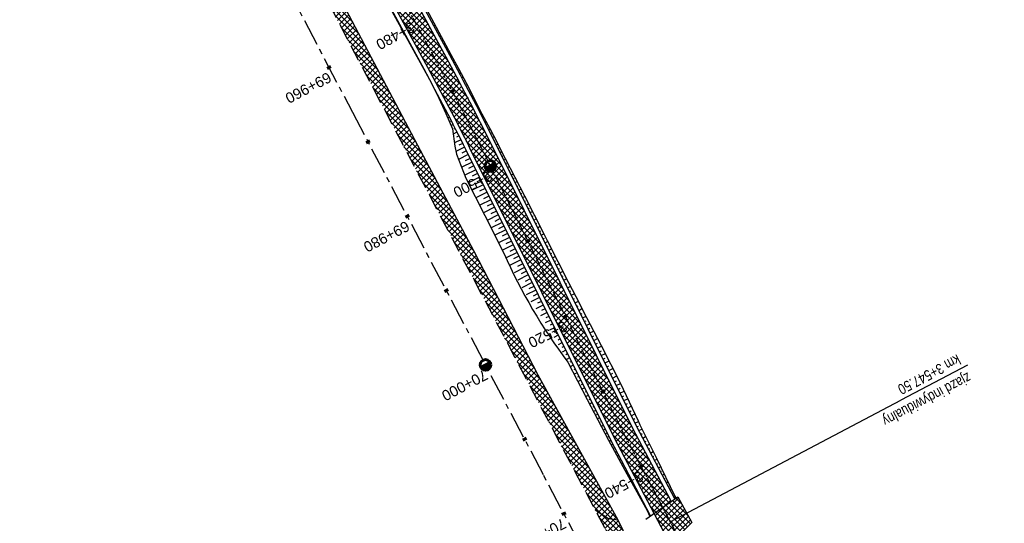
# Model space of a CAD drawing. Header units: metres. Extents: x 7529682 to 7533704, y 5721210 to 5727842.
# Tile 12 of 64: x 7531292 to 7531409, y 5724665 to 5724725. Entities that reach past the tile are written whole.
import ezdxf

# ---------------------------------------------------------------- set-up
doc = ezdxf.new("R2010")
doc.units = ezdxf.units.M
doc.linetypes.add('CENTER', pattern=[50.8, 31.75, -6.35, 6.35, -6.35])
doc.linetypes.add('HIDDEN', pattern=[9.525, 6.35, -3.175])
for name, color, linetype in [('C-DROGI-SYTUACJA-ETYKIETY', 7, 'Continuous'), ('D-hatch-pobocza', 131, 'Continuous'), ('D-hatch-zjazdy-BA', 244, 'Continuous'), ('D-hatch-zjazdy-kruszywo', 111, 'Continuous'), ('D-pobocza', 7, 'Continuous'), ('D-skarpa', 7, 'Continuous'), ('D-skarpa-kreskowanie', 7, 'Continuous')]:
    doc.layers.add(name, color=color, linetype=linetype)
doc.layers.add('D-hatch-ciag-pieszo-rowerowy', color=7, linetype='Continuous', lineweight=13, true_color=0xff9f80)
for name, color, linetype, lineweight in [('D-krawędzie', 7, 'Continuous', 30), ('D-obrzeża', 7, 'Continuous', 30), ('D-oś', 10, 'CENTER', 30), ('D-zjazdy', 7, 'Continuous', 30), ('D-zjazdy-opis', 7, 'Continuous', 30)]:
    doc.layers.add(name, color=color, linetype=linetype, lineweight=lineweight)
doc.layers.add('poprzeczki', color=7, linetype='Continuous', true_color=0x0000c7)
doc.styles.add('2mm08', font='arial.ttf', dxfattribs={"width": 0.8})
doc.styles.get("Standard").update_dxf_attribs({"font": 'arial.ttf'})
pattern_1 = [(45, (0.88535, 0.46493), (-0.33675960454, 0.33675960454), []), (135, (0.88535, 0.46493), (-0.33675960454, -0.33675960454), [])]
pattern_2 = [(45, (0, 0), (-0.33675960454, 0.33675960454), []), (135, (0, 0), (-0.33675960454, -0.33675960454), [])]

# ---------------------------------------------------------------- blocks, each defined once
blk = doc.blocks.new('kilometraz')
at = {"linetype": 'ByBlock', "lineweight": -2}
blk.add_hatch(color=0, dxfattribs=at).paths.add_polyline_path([(0, -0.28125, 0.41421356), (0.28125, 0, 0.41421356), (0, 0.28125)])
at = {"color": 0, "linetype": 'ByBlock', "lineweight": -2}
blk.add_line((0, 0.28125), (0, -0.28125), dxfattribs=at)
blk.add_circle((0, 0), 0.28125, dxfattribs=at)
blk = doc.blocks.new('AeccTickLine')
at = {"color": 0, "linetype": 'ByBlock', "lineweight": -2}
blk.add_line((0, 1), (0, -1), dxfattribs=at)

msp = doc.modelspace()

# ---------------------------------------------------------------- hatches: boundary and pattern name
at = {"layer": 'D-hatch-ciag-pieszo-rowerowy'}
h = msp.add_hatch(dxfattribs=at)
h.set_pattern_fill('ANSI37', color=256, scale=0.15, style=0)
h.set_pattern_definition(pattern_1)
h.paths.add_polyline_path([(7531367.38, 5724666.22), (7531369.44, 5724667.68), (7531364.84, 5724676.4), (7531345.22, 5724715.75), (7531314.27, 5724772.61), (7531308.11, 5724784.43), (7531305.88, 5724783.29), (7531312.05, 5724771.45), (7531343.01, 5724714.59), (7531362.63, 5724675.23)])
at = {"layer": 'D-hatch-pobocza'}
h = msp.add_hatch(dxfattribs=at)
h.set_pattern_fill('ANSI37', color=256, scale=0.15, style=0)
h.set_pattern_definition(pattern_2)
h.paths.add_polyline_path([(7531327.02, 5724733.24), (7531314.57, 5724757.21), (7531302.38, 5724780.72), (7531302.44, 5724776.85), (7531306.74, 5724768.66), (7531335.09, 5724714.65), (7531357.32, 5724672.44), (7531360.38, 5724666.62), (7531361.97, 5724665.57), (7531363.1, 5724665.41), (7531353.58, 5724682.67), (7531345.94, 5724697.46), (7531339.27, 5724710)])
at = {"layer": 'D-hatch-zjazdy-BA'}
h = msp.add_hatch(dxfattribs=at)
h.set_pattern_fill('ANSI37', color=256, scale=0.15, style=0)
h.set_pattern_definition(pattern_1)
h.paths.add_polyline_path([(7531369.29, 5724662.58), (7531371.88, 5724665.15), (7531370.2, 5724668.22), (7531367.38, 5724666.22)])
at = {"layer": 'D-hatch-zjazdy-kruszywo'}
h = msp.add_hatch(dxfattribs=at)
h.set_pattern_fill('ANSI37', color=256, scale=0.15, style=0)
h.set_pattern_definition(pattern_2)
h.paths.add_polyline_path([(7531363.1, 5724665.41), (7531361.97, 5724665.57), (7531360.38, 5724666.62), (7531365.5, 5724656.92), (7531365.97, 5724658.89), (7531366.18, 5724659.13)])

# ---------------------------------------------------------------- linework, layer by layer
at = {"layer": 'D-krawędzie', "linetype": 'HIDDEN', "ltscale": 0.3, "flags": 128}
msp.add_lwpolyline([(7530572.01, 5726166.06), (7530599.74, 5726113.52), (7530641.56, 5726032.01), (7530660.96, 5725995.07), (7530689.13, 5725941.54), (7530707.34, 5725907.03), (7530725.26, 5725873.09), (7530743.97, 5725837.65), (7530770.53, 5725787.12), (7530787.86, 5725754.27), (7530809.9, 5725712.54), (7530824.74, 5725684.39), (7530840.86, 5725653.69), (7530860.68, 5725616.15), (7530865.28, 5725607.39), (7530878.05, 5725583.08), (7530918.17, 5725507.18), (7530950.16, 5725446.31), (7530993.42, 5725364.26), (7531022.77, 5725308.72), (7531053.81, 5725249.87), (7531081.17, 5725197.87), (7531103.9, 5725154.54), (7531128.12, 5725108.45), (7531149.3, 5725068.25), (7531167.38, 5725033.77), (7531197.16, 5724976.99), (7531228.15, 5724918.03), (7531253.15, 5724870.49), (7531286.8, 5724806.65), (7531306.74, 5724768.66), (7531335.09, 5724714.65), (7531357.32, 5724672.44), (7531373.64, 5724641.45), (7531392.16, 5724606), (7531418.48, 5724555.85), (7531439.73, 5724515.58), (7531476.36, 5724446.19), (7531491.8, 5724416.76), (7531531.9, 5724339.93), (7531557.23, 5724291.66), (7531569.85, 5724267.58), (7531591.38, 5724226.55), (7531610, 5724191.1), (7531616.88, 5724178), (7531629.98, 5724153.03), (7531641.01, 5724132.02), (7531664.91, 5724087.62), (7531677.64, 5724064.79), (7531683.11, 5724054.99), (7531686.75, 5724048.18), (7531695.45, 5724031.7), (7531703.75, 5724015.92), (7531709.21, 5724005.51), (7531719.39, 5723986.15), (7531726.3, 5723973), (7531732.74, 5723960.74), (7531735.13, 5723956.19)], dxfattribs=at)
at = {"layer": 'D-obrzeża'}
for points in [[(7531162.55, 5725061.32), (7531165.88, 5725054.96, -0.068574), (7531167.27, 5725051.11), (7531167.91, 5725048.07, 0.068789), (7531170.7, 5725040.34), (7531202.52, 5724979.8), (7531233.7, 5724920.95), (7531258.82, 5724873.47), (7531292.22, 5724809.51), (7531312.05, 5724771.45), (7531340.42, 5724719.34, -0.00902), (7531345.43, 5724709.74), (7531362.63, 5724675.23), (7531378.96, 5724644.24), (7531397.48, 5724608.78), (7531423.79, 5724558.65), (7531445.04, 5724518.38), (7531473.71, 5724463.87), (7531497.09, 5724419.32), (7531505.91, 5724402.51, -0.033171), (7531508.59, 5724396.45), (7531511.25, 5724389.16)], [(7531369.44, 5724667.68), (7531364.84, 5724676.4), (7531347.64, 5724710.9, 0.009026), (7531342.63, 5724720.51), (7531314.27, 5724772.61), (7531308.11, 5724784.43)]]:
    msp.add_lwpolyline(points, format="xyb", dxfattribs=at)
at = {"layer": 'D-oś', "ltscale": 0.03}
msp.add_lwpolyline([(7531156.87, 5725074.83), (7531166.99, 5725055.55, -0.068732), (7531168.48, 5725051.43), (7531169.1, 5725048.5, 0.068783), (7531171.89, 5725040.78), (7531203.62, 5724980.38), (7531234.8, 5724921.53), (7531259.93, 5724874.06), (7531293.33, 5724810.09), (7531313.16, 5724772.03), (7531341.53, 5724719.92, -0.009023), (7531346.53, 5724710.32), (7531363.73, 5724675.82), (7531380.06, 5724644.82), (7531398.58, 5724609.36), (7531424.9, 5724559.23), (7531446.14, 5724518.96), (7531474.82, 5724464.45), (7531498.2, 5724419.9)], format="xyb", dxfattribs=at)
at = {"layer": 'D-oś', "ltscale": 0.1}
msp.add_lwpolyline([(7531488.68, 5724414.9), (7531465.3, 5724459.45), (7531436.63, 5724513.95), (7531415.38, 5724554.22), (7531389.06, 5724604.38), (7531370.55, 5724639.83), (7531354.22, 5724670.81), (7531332, 5724713.02), (7531303.64, 5724767.04), (7531283.7, 5724805.02), (7531250.06, 5724868.86), (7531225.05, 5724916.41), (7531194.07, 5724975.36), (7531164.28, 5725032.14), (7531146.2, 5725066.62)], dxfattribs=at)
at = {"layer": 'D-pobocza'}
for points in [[(7531369.85, 5724667.97), (7531365.28, 5724676.63), (7531348.08, 5724711.14, 0.009028), (7531343.08, 5724720.74), (7531314.71, 5724772.84), (7531308.55, 5724784.66)], [(7531305.45, 5724783.04), (7531311.61, 5724771.22), (7531339.98, 5724719.11, -0.009019), (7531344.98, 5724709.51), (7531362.19, 5724675), (7531366.93, 5724666)]]:
    msp.add_lwpolyline(points, format="xyb", dxfattribs=at)
msp.add_lwpolyline([(7531363.1, 5724665.41), (7531353.58, 5724682.67), (7531345.94, 5724697.46), (7531339.27, 5724710), (7531327.02, 5724733.24), (7531314.57, 5724757.21), (7531302.38, 5724780.72)], dxfattribs=at)
at = {"layer": 'D-skarpa', "linetype": 'Continuous'}
for points in [[(7531332.22, 5724733.19), (7531339.99, 5724719.08), (7531340.89, 5724717.42), (7531341.77, 5724715.64), (7531342.59, 5724713.83), (7531343.38, 5724712), (7531343.69, 5724709.94), (7531343.86, 5724708.99), (7531345, 5724706.13), (7531347.25, 5724701.66), (7531349.51, 5724697.2, 0.059248), (7531357.13, 5724684.24), (7531359.44, 5724679.8), (7531361.96, 5724674.93), (7531364.14, 5724670.93), (7531366.58, 5724666.56), (7531366.9, 5724665.88)], [(7531340.32, 5724726.22), (7531343.21, 5724720.84), (7531344.11, 5724719.16), (7531345.05, 5724717.37), (7531345.97, 5724715.59), (7531346.89, 5724713.79), (7531347.83, 5724712.01), (7531348.27, 5724711.19), (7531349.68, 5724708.46), (7531351.96, 5724704.01), (7531354.24, 5724699.56, 0.004896), (7531361.1, 5724686.22), (7531363.37, 5724681.76), (7531365.49, 5724677.23), (7531365.69, 5724676.79), (7531367.67, 5724672.79), (7531369.88, 5724668.3), (7531369.99, 5724668.07)]]:
    msp.add_lwpolyline(points, format="xyb", dxfattribs=at)
at = {"layer": 'D-skarpa-kreskowanie', "linetype": 'Continuous'}
for p, q in [((7531336.83, 5724724.81, 108.82), (7531336.87, 5724724.83, 108.79)), ((7531337.07, 5724724.37, 108.82), (7531337.09, 5724724.38, 108.81)), ((7531340.93, 5724724.68, 108.93), (7531341.02, 5724724.73, 108.86)), ((7531341.17, 5724724.24, 108.93), (7531341.34, 5724724.33, 108.8)), ((7531337.32, 5724723.93, 108.82), (7531337.34, 5724723.95, 108.8)), ((7531337.56, 5724723.5, 108.82), (7531337.57, 5724723.5, 108.81)), ((7531337.8, 5724723.06, 108.82), (7531337.82, 5724723.07, 108.8)), ((7531341.41, 5724723.8, 108.93), (7531341.49, 5724723.85, 108.87)), ((7531341.65, 5724723.36, 108.93), (7531341.81, 5724723.45, 108.81)), ((7531338.04, 5724722.62, 108.82), (7531338.05, 5724722.63, 108.81)), ((7531338.28, 5724722.18, 108.81), (7531338.3, 5724722.19, 108.8)), ((7531341.89, 5724722.93, 108.93), (7531341.97, 5724722.97, 108.87)), ((7531342.13, 5724722.49, 108.93), (7531342.28, 5724722.57, 108.81)), ((7531342.37, 5724722.05, 108.93), (7531342.44, 5724722.09, 108.87)), ((7531338.52, 5724721.74, 108.81), (7531338.53, 5724721.75, 108.81)), ((7531338.76, 5724721.31, 108.81), (7531338.78, 5724721.31, 108.8)), ((7531339, 5724720.87, 108.81), (7531339.01, 5724720.87, 108.81)), ((7531342.6, 5724721.61, 108.93), (7531342.76, 5724721.69, 108.82)), ((7531342.84, 5724721.17, 108.93), (7531342.92, 5724721.21, 108.88)), ((7531343.08, 5724720.73, 108.94), (7531343.23, 5724720.81, 108.82)), ((7531339.24, 5724720.43, 108.81), (7531339.26, 5724720.44, 108.8)), ((7531339.49, 5724719.99, 108.81), (7531339.49, 5724719.99, 108.81)), ((7531339.73, 5724719.55, 108.81), (7531339.74, 5724719.56, 108.8)), ((7531343.32, 5724720.29, 108.94), (7531343.39, 5724720.33, 108.88)), ((7531343.56, 5724719.85, 108.94), (7531343.7, 5724719.93, 108.83)), ((7531339.97, 5724719.12, 108.81), (7531339.97, 5724719.12, 108.81)), ((7531340.21, 5724718.68, 108.81), (7531340.21, 5724718.68, 108.81)), ((7531343.8, 5724719.41, 108.94), (7531343.87, 5724719.45, 108.88)), ((7531344.03, 5724718.97, 108.94), (7531344.17, 5724719.04, 108.83)), ((7531344.27, 5724718.53, 108.94), (7531344.34, 5724718.56, 108.89)), ((7531340.45, 5724718.24, 108.81), (7531340.45, 5724718.24, 108.81)), ((7531340.69, 5724717.8, 108.81), (7531340.68, 5724717.8, 108.81)), ((7531340.92, 5724717.36, 108.81), (7531340.92, 5724717.36, 108.81)), ((7531344.5, 5724718.09, 108.94), (7531344.64, 5724718.16, 108.84)), ((7531344.74, 5724717.65, 108.94), (7531344.8, 5724717.68, 108.89)), ((7531344.97, 5724717.2, 108.94), (7531345.1, 5724717.27, 108.84)), ((7531341.16, 5724716.92, 108.81), (7531341.14, 5724716.91, 108.8)), ((7531341.39, 5724716.48, 108.81), (7531341.38, 5724716.47, 108.8)), ((7531341.63, 5724716.03, 108.81), (7531341.59, 5724716.01, 108.78)), ((7531345.2, 5724716.76, 108.94), (7531345.27, 5724716.79, 108.9)), ((7531345.43, 5724716.32, 108.94), (7531345.56, 5724716.38, 108.85)), ((7531341.86, 5724715.59, 108.81), (7531341.83, 5724715.58, 108.79)), ((7531342.1, 5724715.15, 108.81), (7531342.01, 5724715.11, 108.75)), ((7531345.67, 5724715.87, 108.95), (7531345.73, 5724715.91, 108.9)), ((7531345.9, 5724715.43, 108.95), (7531346.02, 5724715.49, 108.85)), ((7531346.13, 5724714.99, 108.95), (7531346.19, 5724715.02, 108.9)), ((7531342.33, 5724714.71, 108.81), (7531342.27, 5724714.68, 108.77)), ((7531342.56, 5724714.26, 108.82), (7531342.43, 5724714.2, 108.72)), ((7531342.79, 5724713.82, 108.82), (7531342.71, 5724713.78, 108.76)), ((7531346.36, 5724714.54, 108.95), (7531346.47, 5724714.6, 108.86)), ((7531346.58, 5724714.1, 108.95), (7531346.64, 5724714.13, 108.91)), ((7531346.81, 5724713.65, 108.95), (7531346.93, 5724713.71, 108.86)), ((7531343.02, 5724713.38, 108.82), (7531342.83, 5724713.28, 108.68)), ((7531343.25, 5724712.93, 108.82), (7531343.14, 5724712.87, 108.74)), ((7531343.48, 5724712.49, 108.82), (7531343.22, 5724712.36, 108.63)), ((7531347.04, 5724713.21, 108.95), (7531347.1, 5724713.24, 108.91)), ((7531347.26, 5724712.76, 108.95), (7531347.4, 5724712.83, 108.85)), ((7531343.93, 5724711.6, 108.82), (7531343.47, 5724711.36, 108.48)), ((7531343.71, 5724712.04, 108.82), (7531343.55, 5724711.96, 108.7)), ((7531347.49, 5724712.31, 108.95), (7531347.56, 5724712.35, 108.9)), ((7531347.72, 5724711.87, 108.95), (7531347.86, 5724711.94, 108.85)), ((7531347.94, 5724711.42, 108.96), (7531348.02, 5724711.46, 108.9)), ((7531344.38, 5724710.7, 108.82), (7531343.63, 5724710.33, 108.26)), ((7531344.16, 5724711.15, 108.82), (7531343.86, 5724711, 108.6)), ((7531344.61, 5724710.26, 108.82), (7531344.16, 5724710.03, 108.49)), ((7531348.16, 5724710.97, 108.96), (7531348.33, 5724711.06, 108.83)), ((7531348.39, 5724710.53, 108.96), (7531348.47, 5724710.57, 108.89)), ((7531348.61, 5724710.08, 108.96), (7531348.79, 5724710.17, 108.82)), ((7531344.83, 5724709.81, 108.83), (7531343.8, 5724709.3, 108.06)), ((7531345.28, 5724708.92, 108.83), (7531344.12, 5724708.34, 107.96)), ((7531345.06, 5724709.36, 108.83), (7531344.49, 5724709.08, 108.41)), ((7531348.83, 5724709.63, 108.96), (7531348.93, 5724709.68, 108.89)), ((7531349.06, 5724709.18, 108.96), (7531349.25, 5724709.28, 108.81)), ((7531345.72, 5724708.02, 108.83), (7531344.49, 5724707.41, 107.91)), ((7531345.5, 5724708.47, 108.83), (7531344.9, 5724708.17, 108.38)), ((7531349.28, 5724708.74, 108.96), (7531349.38, 5724708.79, 108.89)), ((7531349.5, 5724708.29, 108.96), (7531349.71, 5724708.39, 108.81)), ((7531349.73, 5724707.84, 108.96), (7531349.83, 5724707.9, 108.88)), ((7531346.17, 5724707.13, 108.83), (7531344.87, 5724706.48, 107.86)), ((7531345.95, 5724707.57, 108.83), (7531345.31, 5724707.26, 108.36)), ((7531346.39, 5724706.68, 108.83), (7531345.73, 5724706.35, 108.34)), ((7531349.95, 5724707.39, 108.96), (7531350.17, 5724707.5, 108.8)), ((7531350.17, 5724706.95, 108.96), (7531350.28, 5724707, 108.88)), ((7531350.39, 5724706.5, 108.97), (7531350.62, 5724706.61, 108.8)), ((7531346.62, 5724706.23, 108.83), (7531345.29, 5724705.57, 107.84)), ((7531346.84, 5724705.78, 108.83), (7531346.18, 5724705.45, 108.34)), ((7531350.62, 5724706.05, 108.97), (7531350.73, 5724706.11, 108.88)), ((7531350.84, 5724705.6, 108.97), (7531351.08, 5724705.72, 108.79)), ((7531347.06, 5724705.34, 108.83), (7531345.74, 5724704.68, 107.85)), ((7531347.51, 5724704.44, 108.84), (7531346.19, 5724703.78, 107.85)), ((7531347.29, 5724704.89, 108.84), (7531346.62, 5724704.56, 108.34)), ((7531351.06, 5724705.16, 108.97), (7531351.18, 5724705.22, 108.88)), ((7531351.29, 5724704.71, 108.97), (7531351.53, 5724704.83, 108.78)), ((7531351.51, 5724704.26, 108.97), (7531351.64, 5724704.32, 108.88)), ((7531347.96, 5724703.55, 108.84), (7531346.64, 5724702.89, 107.86)), ((7531347.73, 5724703.99, 108.84), (7531347.07, 5724703.66, 108.35)), ((7531348.18, 5724703.1, 108.84), (7531347.52, 5724702.77, 108.35)), ((7531351.73, 5724703.81, 108.97), (7531351.99, 5724703.94, 108.78)), ((7531351.96, 5724703.37, 108.97), (7531352.09, 5724703.43, 108.87)), ((7531352.18, 5724702.92, 108.97), (7531352.45, 5724703.05, 108.77)), ((7531348.4, 5724702.65, 108.84), (7531347.09, 5724702, 107.86)), ((7531348.62, 5724702.2, 108.84), (7531347.97, 5724701.88, 108.35)), ((7531352.4, 5724702.47, 108.97), (7531352.54, 5724702.54, 108.87)), ((7531352.63, 5724702.02, 108.98), (7531352.91, 5724702.16, 108.77)), ((7531348.85, 5724701.76, 108.84), (7531347.54, 5724701.1, 107.87)), ((7531349.29, 5724700.86, 108.84), (7531347.99, 5724700.21, 107.87)), ((7531349.07, 5724701.31, 108.84), (7531348.42, 5724700.98, 108.36)), ((7531352.85, 5724701.58, 108.98), (7531352.99, 5724701.65, 108.87)), ((7531353.07, 5724701.13, 108.98), (7531353.36, 5724701.28, 108.76)), ((7531353.29, 5724700.68, 108.98), (7531353.44, 5724700.76, 108.87)), ((7531349.74, 5724699.97, 108.85), (7531348.44, 5724699.32, 107.88)), ((7531349.52, 5724700.41, 108.85), (7531348.87, 5724700.09, 108.36)), ((7531353.52, 5724700.23, 108.98), (7531353.82, 5724700.39, 108.75)), ((7531353.74, 5724699.79, 108.98), (7531353.9, 5724699.86, 108.86)), ((7531350.19, 5724699.07, 108.85), (7531348.89, 5724698.43, 107.89)), ((7531349.96, 5724699.52, 108.85), (7531349.32, 5724699.2, 108.36)), ((7531350.41, 5724698.62, 108.85), (7531349.76, 5724698.3, 108.37)), ((7531353.96, 5724699.34, 108.98), (7531354.28, 5724699.5, 108.75)), ((7531354.19, 5724698.89, 108.98), (7531354.34, 5724698.97, 108.86)), ((7531354.41, 5724698.44, 108.98), (7531354.72, 5724698.6, 108.75)), ((7531350.63, 5724698.18, 108.85), (7531349.35, 5724697.54, 107.89)), ((7531351.08, 5724697.28, 108.85), (7531349.8, 5724696.65, 107.9)), ((7531350.86, 5724697.73, 108.85), (7531350.21, 5724697.41, 108.37)), ((7531354.63, 5724698, 108.98), (7531354.79, 5724698.07, 108.87)), ((7531354.86, 5724697.55, 108.98), (7531355.17, 5724697.7, 108.75)), ((7531351.52, 5724696.39, 108.85), (7531350.26, 5724695.76, 107.91)), ((7531351.3, 5724696.83, 108.85), (7531350.67, 5724696.52, 108.38)), ((7531355.08, 5724697.1, 108.99), (7531355.23, 5724697.18, 108.87)), ((7531355.3, 5724696.65, 108.99), (7531355.61, 5724696.81, 108.76)), ((7531355.52, 5724696.21, 108.99), (7531355.68, 5724696.28, 108.87)), ((7531351.97, 5724695.49, 108.86), (7531350.72, 5724694.87, 107.93)), ((7531351.75, 5724695.94, 108.85), (7531351.12, 5724695.63, 108.39)), ((7531352.19, 5724695.04, 108.86), (7531351.57, 5724694.74, 108.39)), ((7531355.75, 5724695.76, 108.99), (7531356.06, 5724695.91, 108.76)), ((7531355.97, 5724695.31, 108.99), (7531356.12, 5724695.39, 108.88)), ((7531356.19, 5724694.86, 108.99), (7531356.5, 5724695.02, 108.76)), ((7531352.42, 5724694.6, 108.86), (7531351.18, 5724693.98, 107.94)), ((7531352.86, 5724693.7, 108.86), (7531351.64, 5724693.09, 107.95)), ((7531352.64, 5724694.15, 108.86), (7531352.03, 5724693.84, 108.4)), ((7531356.42, 5724694.42, 108.99), (7531356.57, 5724694.49, 108.88)), ((7531356.64, 5724693.97, 108.99), (7531356.95, 5724694.13, 108.76)), ((7531353.31, 5724692.81, 108.86), (7531352.17, 5724692.24, 108.01)), ((7531353.09, 5724693.25, 108.86), (7531352.49, 5724692.96, 108.41)), ((7531356.86, 5724693.52, 108.99), (7531357.02, 5724693.6, 108.87)), ((7531357.09, 5724693.07, 108.99), (7531357.41, 5724693.23, 108.76)), ((7531357.31, 5724692.63, 108.99), (7531357.47, 5724692.71, 108.87)), ((7531353.76, 5724691.91, 108.86), (7531352.74, 5724691.41, 108.11)), ((7531353.53, 5724692.36, 108.86), (7531352.99, 5724692.09, 108.46)), ((7531353.98, 5724691.46, 108.86), (7531353.5, 5724691.23, 108.51)), ((7531357.53, 5724692.18, 109), (7531357.86, 5724692.34, 108.75)), ((7531357.76, 5724691.73, 109), (7531357.92, 5724691.81, 108.87)), ((7531357.98, 5724691.28, 109), (7531358.31, 5724691.45, 108.75)), ((7531354.2, 5724691.02, 108.86), (7531353.31, 5724690.57, 108.2)), ((7531354.42, 5724690.57, 108.87), (7531354.01, 5724690.36, 108.55)), ((7531358.2, 5724690.84, 109), (7531358.37, 5724690.92, 108.87)), ((7531358.42, 5724690.39, 109), (7531358.77, 5724690.56, 108.74)), ((7531354.65, 5724690.12, 108.87), (7531353.87, 5724689.74, 108.29)), ((7531355.09, 5724689.23, 108.87), (7531354.44, 5724688.9, 108.38)), ((7531354.87, 5724689.67, 108.87), (7531354.51, 5724689.5, 108.6)), ((7531358.65, 5724689.94, 109), (7531358.83, 5724690.03, 108.87)), ((7531358.87, 5724689.49, 109), (7531359.24, 5724689.68, 108.73)), ((7531359.09, 5724689.05, 109), (7531359.29, 5724689.14, 108.86)), ((7531355.54, 5724688.33, 108.87), (7531354.96, 5724688.04, 108.44)), ((7531355.32, 5724688.78, 108.87), (7531355.02, 5724688.63, 108.65)), ((7531355.76, 5724687.88, 108.87), (7531355.49, 5724687.75, 108.67)), ((7531359.32, 5724688.6, 109), (7531359.72, 5724688.8, 108.71)), ((7531359.54, 5724688.15, 109), (7531359.75, 5724688.26, 108.85)), ((7531359.76, 5724687.71, 109.01), (7531360.19, 5724687.92, 108.69)), ((7531355.99, 5724687.44, 108.87), (7531355.46, 5724687.17, 108.48)), ((7531356.21, 5724686.99, 108.87), (7531355.96, 5724686.86, 108.69)), ((7531359.99, 5724687.26, 109.01), (7531360.21, 5724687.37, 108.84)), ((7531360.21, 5724686.81, 109.01), (7531360.66, 5724687.04, 108.67)), ((7531356.43, 5724686.54, 108.87), (7531355.96, 5724686.3, 108.52)), ((7531356.66, 5724686.09, 108.88), (7531356.43, 5724685.98, 108.71)), ((7531356.88, 5724685.65, 108.88), (7531356.45, 5724685.43, 108.56)), ((7531360.43, 5724686.36, 109.01), (7531360.67, 5724686.48, 108.83)), ((7531360.66, 5724685.92, 109.01), (7531361.14, 5724686.15, 108.65)), ((7531360.88, 5724685.47, 109.01), (7531361.12, 5724685.59, 108.83)), ((7531357.1, 5724685.2, 108.88), (7531356.9, 5724685.1, 108.73)), ((7531357.32, 5724684.75, 108.88), (7531356.95, 5724684.56, 108.6)), ((7531357.55, 5724684.3, 108.88), (7531357.37, 5724684.22, 108.75)), ((7531361.1, 5724685.02, 109.01), (7531361.59, 5724685.26, 108.65)), ((7531361.32, 5724684.57, 109.01), (7531361.57, 5724684.69, 108.83)), ((7531361.55, 5724684.13, 109.01), (7531362.04, 5724684.37, 108.64)), ((7531357.77, 5724683.86, 108.88), (7531357.42, 5724683.68, 108.62)), ((7531357.99, 5724683.41, 108.88), (7531357.82, 5724683.32, 108.75)), ((7531361.77, 5724683.68, 109.01), (7531362.02, 5724683.8, 108.83)), ((7531361.99, 5724683.23, 109.01), (7531362.49, 5724683.48, 108.64)), ((7531358.22, 5724682.96, 108.88), (7531357.88, 5724682.8, 108.63)), ((7531358.44, 5724682.51, 108.88), (7531358.28, 5724682.43, 108.76)), ((7531358.66, 5724682.07, 108.88), (7531358.35, 5724681.91, 108.65)), ((7531362.22, 5724682.78, 109.02), (7531362.47, 5724682.91, 108.83)), ((7531362.44, 5724682.34, 109.02), (7531362.95, 5724682.59, 108.64)), ((7531362.66, 5724681.89, 109.02), (7531362.92, 5724682.02, 108.83)), ((7531358.89, 5724681.62, 108.88), (7531358.73, 5724681.54, 108.77)), ((7531359.11, 5724681.17, 108.89), (7531358.81, 5724681.02, 108.66)), ((7531362.89, 5724681.44, 109.02), (7531363.4, 5724681.7, 108.64)), ((7531363.11, 5724680.99, 109.02), (7531363.36, 5724681.12, 108.83)), ((7531363.33, 5724680.55, 109.02), (7531363.82, 5724680.79, 108.65)), ((7531359.33, 5724680.72, 108.89), (7531359.18, 5724680.65, 108.78)), ((7531359.56, 5724680.28, 108.89), (7531359.27, 5724680.13, 108.67)), ((7531359.78, 5724679.83, 108.89), (7531359.64, 5724679.76, 108.78)), ((7531363.56, 5724680.1, 109.02), (7531363.8, 5724680.22, 108.84)), ((7531363.78, 5724679.65, 109.02), (7531364.25, 5724679.88, 108.67)), ((7531360, 5724679.38, 108.89), (7531359.73, 5724679.25, 108.69)), ((7531360.22, 5724678.93, 108.89), (7531360.09, 5724678.87, 108.79)), ((7531360.45, 5724678.49, 108.89), (7531360.19, 5724678.36, 108.7)), ((7531364, 5724679.2, 109.02), (7531364.23, 5724679.32, 108.85)), ((7531364.22, 5724678.76, 109.02), (7531364.67, 5724678.98, 108.69)), ((7531360.67, 5724678.04, 108.89), (7531360.54, 5724677.98, 108.8)), ((7531360.89, 5724677.59, 108.89), (7531360.65, 5724677.47, 108.71)), ((7531364.45, 5724678.31, 109.02), (7531364.67, 5724678.42, 108.86)), ((7531364.67, 5724677.86, 109.03), (7531365.1, 5724678.07, 108.71)), ((7531364.89, 5724677.41, 109.03), (7531365.1, 5724677.52, 108.87)), ((7531361.12, 5724677.14, 108.89), (7531361, 5724677.08, 108.8)), ((7531361.34, 5724676.7, 108.89), (7531361.1, 5724676.58, 108.72)), ((7531361.56, 5724676.25, 108.9), (7531361.45, 5724676.19, 108.81)), ((7531365.12, 5724676.97, 109.03), (7531365.52, 5724677.17, 108.73)), ((7531365.34, 5724676.52, 109.03), (7531365.53, 5724676.62, 108.88)), ((7531365.57, 5724676.08, 109.03), (7531365.95, 5724676.27, 108.75)), ((7531361.79, 5724675.8, 108.9), (7531361.56, 5724675.69, 108.73)), ((7531362.01, 5724675.36, 108.9), (7531361.9, 5724675.3, 108.82)), ((7531365.81, 5724675.63, 109.03), (7531365.99, 5724675.73, 108.89)), ((7531366.04, 5724675.19, 109.03), (7531366.39, 5724675.38, 108.77)), ((7531362.23, 5724674.91, 108.9), (7531362.03, 5724674.8, 108.74)), ((7531362.47, 5724674.47, 108.9), (7531362.37, 5724674.41, 108.82)), ((7531362.7, 5724674.02, 108.9), (7531362.51, 5724673.92, 108.75)), ((7531366.27, 5724674.75, 109.03), (7531366.44, 5724674.84, 108.9)), ((7531366.51, 5724674.31, 109.03), (7531366.83, 5724674.48, 108.79)), ((7531366.74, 5724673.86, 109.03), (7531366.9, 5724673.95, 108.92)), ((7531362.93, 5724673.58, 108.9), (7531362.84, 5724673.53, 108.83)), ((7531363.17, 5724673.14, 108.9), (7531362.99, 5724673.04, 108.77)), ((7531363.4, 5724672.7, 108.9), (7531363.31, 5724672.65, 108.84)), ((7531366.97, 5724673.42, 109.04), (7531367.28, 5724673.58, 108.81)), ((7531367.21, 5724672.98, 109.04), (7531367.35, 5724673.06, 108.93)), ((7531367.44, 5724672.54, 109.04), (7531367.72, 5724672.69, 108.83)), ((7531363.63, 5724672.25, 108.9), (7531363.47, 5724672.17, 108.78)), ((7531363.87, 5724671.81, 108.91), (7531363.79, 5724671.77, 108.84)), ((7531367.67, 5724672.1, 109.04), (7531367.81, 5724672.17, 108.94)), ((7531367.91, 5724671.65, 109.04), (7531368.16, 5724671.79, 108.85)), ((7531364.1, 5724671.37, 108.91), (7531363.94, 5724671.29, 108.79)), ((7531364.33, 5724670.93, 108.91), (7531364.26, 5724670.89, 108.85)), ((7531364.57, 5724670.49, 108.91), (7531364.43, 5724670.41, 108.81)), ((7531368.14, 5724671.21, 109.04), (7531368.26, 5724671.27, 108.95)), ((7531368.37, 5724670.77, 109.04), (7531368.6, 5724670.89, 108.87)), ((7531368.61, 5724670.33, 109.04), (7531368.71, 5724670.38, 108.96)), ((7531364.8, 5724670.04, 108.91), (7531364.73, 5724670.01, 108.87)), ((7531365.03, 5724669.6, 108.91), (7531364.92, 5724669.54, 108.84)), ((7531365.26, 5724669.16, 108.91), (7531365.21, 5724669.13, 108.89)), ((7531368.84, 5724669.88, 109.04), (7531369.04, 5724669.99, 108.89)), ((7531369.07, 5724669.44, 109.04), (7531369.17, 5724669.49, 108.97)), ((7531369.3, 5724669, 109.04), (7531369.48, 5724669.09, 108.91)), ((7531365.5, 5724668.72, 108.91), (7531365.4, 5724668.67, 108.88)), ((7531365.73, 5724668.27, 108.91), (7531365.69, 5724668.25, 108.9)), ((7531369.54, 5724668.56, 109.05), (7531369.62, 5724668.6, 108.98)), ((7531369.77, 5724668.11, 109.05), (7531369.93, 5724668.2, 108.93)), ((7531365.96, 5724667.83, 108.91), (7531365.89, 5724667.79, 108.91)), ((7531366.13, 5724667.35, 108.92), (7531366.16, 5724667.37, 108.92)), ((7531366.38, 5724666.92, 108.94), (7531366.43, 5724666.95, 108.92)), ((7531366.61, 5724666.48, 108.95), (7531366.64, 5724666.49, 108.93)), ((7531366.83, 5724666.03, 108.97), (7531366.9, 5724666.06, 108.92))]:
    msp.add_line(p, q, dxfattribs=at)
at = {"layer": 'D-zjazdy', "lineweight": 25}
msp.add_lwpolyline([(7531366.4, 5724665.53), (7531370.2, 5724668.22), (7531371.88, 5724665.15), (7531368.54, 5724661.83)], dxfattribs=at)
at = {"layer": 'D-zjazdy', "linetype": 'ByBlock', "lineweight": 25}
msp.add_lwpolyline([(7531365.5, 5724656.92), (7531365.97, 5724658.89), (7531366.18, 5724659.13), (7531363.1, 5724665.41), (7531361.97, 5724665.57), (7531360.38, 5724666.62)], dxfattribs=at)
at = {"layer": 'D-zjazdy-opis', "linetype": 'Continuous', "lineweight": 30}
for p in [(7531404.71, 5724683.88), (7531369.32, 5724665.23)]:
    msp.add_line(p, (7531396.78, 5724679.71), dxfattribs=at)

# ---------------------------------------------------------------- block references
at = {"layer": 'C-DROGI-SYTUACJA-ETYKIETY', "color": 7, "linetype": 'Continuous', "lineweight": 60, "xscale": 0.25, "yscale": 0.25, "zscale": 0.25}
for p, rotation in [((7531328.7, 5724719.3), 297.6978143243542), ((7531333.35, 5724710.44), 297.7660269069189), ((7531338.01, 5724701.6), 297.7660269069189), ((7531342.67, 5724692.75), 297.7660269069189), ((7531351.99, 5724675.05), 297.7660269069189), ((7531356.65, 5724666.2), 297.78488485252)]:
    msp.add_blockref('AeccTickLine', p, dxfattribs=dict(at, rotation=rotation))
at = {"layer": 'C-DROGI-SYTUACJA-ETYKIETY', "color": 10, "linetype": 'Continuous', "lineweight": 60, "xscale": 2.249999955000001, "yscale": 2.249999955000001, "zscale": 2.249999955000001, "rotation": 297.7660269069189}
msp.add_blockref('kilometraz', (7531347.33, 5724683.9), dxfattribs=at)
at = {"layer": 'poprzeczki', "color": 7, "linetype": 'Continuous', "lineweight": 60, "xscale": 0.25, "yscale": 0.25, "zscale": 0.25}
for p, rotation in [((7531343.37, 5724716.49), 297.8196517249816), ((7531352.36, 5724698.62), 296.4961870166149), ((7531356.83, 5724689.67), 296.4961870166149), ((7531361.29, 5724680.73), 296.4961870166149), ((7531365.84, 5724671.82), 297.7848857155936)]:
    msp.add_blockref('AeccTickLine', p, dxfattribs=dict(at, rotation=rotation))
at = {"layer": 'poprzeczki', "color": 10, "linetype": 'Continuous', "lineweight": 60, "xscale": 2.249999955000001, "yscale": 2.249999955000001, "zscale": 2.249999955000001, "rotation": 296.4961870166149}
msp.add_blockref('kilometraz', (7531347.9, 5724707.57), dxfattribs=at)

# ---------------------------------------------------------------- texts
at = {"layer": 'C-DROGI-SYTUACJA-ETYKIETY', "color": 7}
for s, rotation, p in [('3+480', 208.5641, (7531338.46, 5724724.77)), ('69+960', 207.6978, (7531328.55, 5724718.79)), ('3+500', 206.4962, (7531347.73, 5724707.07)), ('69+980', 207.766, (7531337.86, 5724701.09)), ('3+520', 206.4962, (7531356.66, 5724689.17)), ('70+000', 207.766, (7531347.17, 5724683.39)), ('3+540', 207.7849, (7531365.68, 5724671.32)), ('70+020', 207.7849, (7531356.49, 5724665.7))]:
    msp.add_text(s, height=1.25, rotation=rotation, dxfattribs=at).set_placement(p)
at = {"layer": 'D-zjazdy-opis', "linetype": 'Continuous', "lineweight": 30, "char_height": 1.25, "rotation": 207.7849, "style": '2mm08'}
for s, insert, attachment_point in [('km 3+547.50', (7531404.03, 5724684.09), 1), ('zjazd indywidualny', (7531404.55, 5724683.37), 7)]:
    msp.add_mtext(s, dxfattribs=dict(at, insert=insert, attachment_point=attachment_point))

doc.saveas('drawing.dxf')
